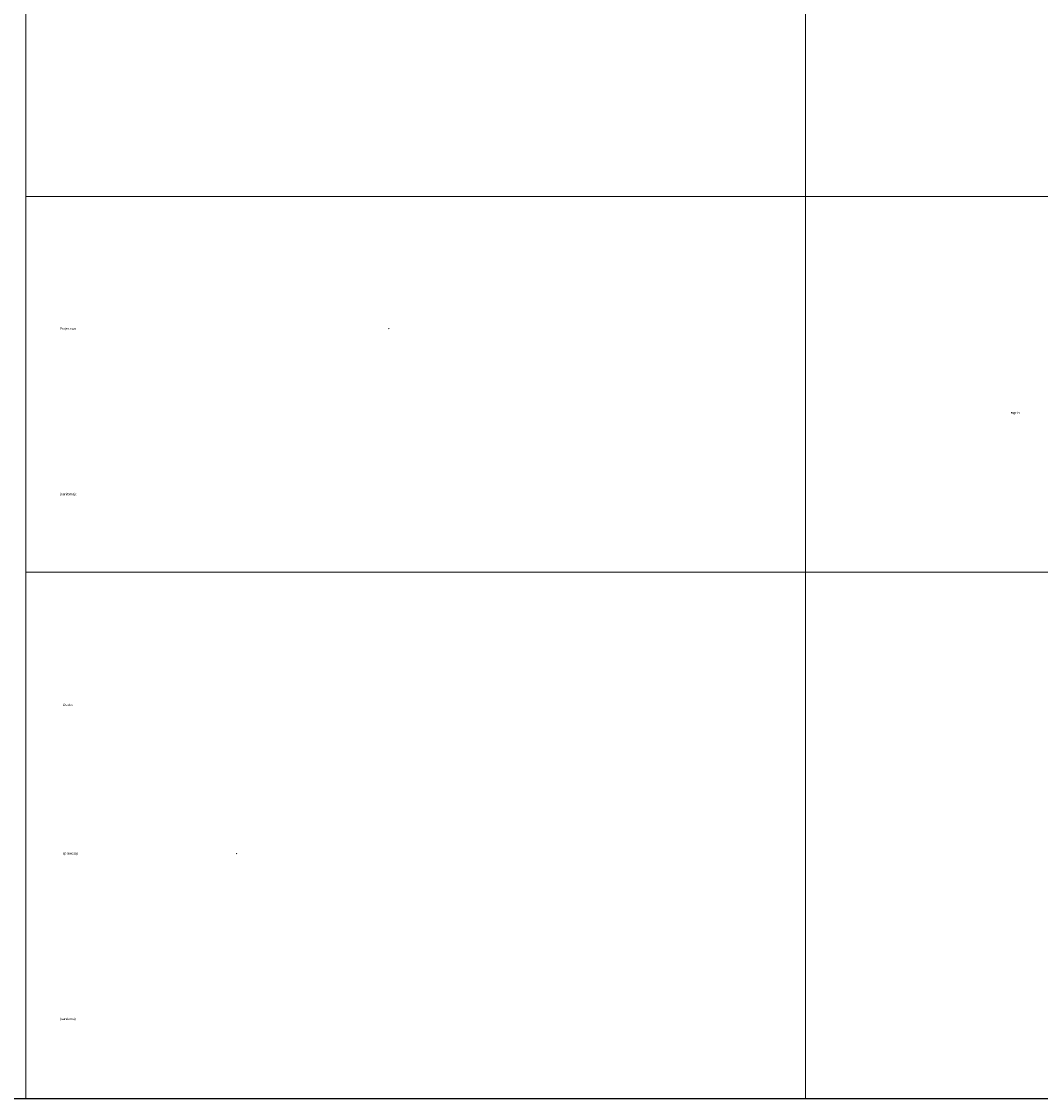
# Model space of a CAD drawing. Header units: millimetres. Extents: x -2603 to 1446, y -6775 to 6616.
# Tile 38 of 74: x -314 to -141, y -6746 to -6563. Entities that reach past the tile are written whole.
import ezdxf

# ---------------------------------------------------------------- set-up
doc = ezdxf.new("R2010")
doc.units = ezdxf.units.MM
doc.layers.get('0').update_dxf_attribs({"color": 252})
doc.layers.add('TABELKA', color=252, linetype='Continuous')

msp = doc.modelspace()

# ---------------------------------------------------------------- hatches: boundary and pattern name
h = msp.add_hatch(color=7)
h.paths.add_polyline_path([(-307.9, -6615.33), (-307.9, -6615.6), (-307.9, -6615.47)])
h.paths.add_polyline_path([(-307.9, -6615.6), (-307.9, -6615.33), (-307.9, -6615.47)])
h = msp.add_hatch(color=7)
h.dxf.hatch_style = 2
h.paths.add_polyline_path([(-298.81, -6615.33), (-298.81, -6615.6), (-298.81, -6615.37), (-298.81, -6615.6), (-298.81, -6615.47), (-298.81, -6615.33), (-298.81, -6615.6)])
h = msp.add_hatch(color=7)
h.paths.add_polyline_path([(-293.19, -6615.33), (-293.19, -6615.47), (-293.19, -6615.6), (-293.19, -6615.47)])
h.paths.add_polyline_path([(-293.19, -6615.6), (-293.19, -6615.47), (-293.19, -6615.33), (-293.19, -6615.47)])
h = msp.add_hatch(color=7)
h.paths.add_polyline_path([(-280.63, -6615.6), (-280.63, -6615.37), (-280.63, -6615.47)])
h.paths.add_polyline_path([(-280.63, -6615.6), (-280.63, -6615.37)])
h = msp.add_hatch(color=7)
h.dxf.hatch_style = 2
h.paths.add_polyline_path([(-272.84, -6615.33), (-272.84, -6615.6), (-272.84, -6615.47), (-272.84, -6615.33), (-272.84, -6615.57)])
h = msp.add_hatch(color=7)
h.paths.add_polyline_path([(-260.29, -6615.33), (-260.29, -6615.47), (-260.29, -6615.6), (-260.29, -6615.47)])
h.paths.add_polyline_path([(-260.29, -6615.6), (-260.29, -6615.47), (-260.29, -6615.33), (-260.29, -6615.47)])
h = msp.add_hatch(color=7)
h.dxf.hatch_style = 2
h.paths.add_polyline_path([(-252.06, -6615.33), (-252.06, -6615.6), (-251.79, -6615.33), (-252.06, -6615.33), (-252.06, -6615.47), (-252.06, -6615.6), (-252.06, -6615.37), (-252.06, -6615.6), (-252.06, -6615.47)])
for points in [[(-242.54, -6615.6), (-242.54, -6615.37), (-242.54, -6615.6), (-242.54, -6615.33)], [(-286.21, -6704.88), (-286.21, -6704.64), (-286.21, -6704.88), (-286.21, -6704.61)], [(-252.88, -6704.88), (-252.88, -6704.64), (-252.88, -6704.88), (-252.88, -6704.61)], [(-224.31, -6704.88), (-224.31, -6704.64), (-224.31, -6704.88), (-224.31, -6704.61)]]:
    msp.add_hatch(color=7).paths.add_polyline_path(points)
h = msp.add_hatch(color=7)
h.paths.add_polyline_path([(-234.31, -6615.33), (-234.31, -6615.6), (-234.31, -6615.47)])
h.paths.add_polyline_path([(-234.31, -6615.6), (-234.31, -6615.33)])
h = msp.add_hatch(color=7)
h.dxf.hatch_style = 2
h.paths.add_polyline_path([(-146.16, -6629.65), (-146.16, -6629.92), (-146.16, -6629.68), (-146.16, -6629.92), (-146.16, -6629.68), (-146.03, -6629.68), (-145.89, -6629.92), (-146.03, -6629.92), (-146.16, -6629.92), (-145.89, -6629.92), (-145.93, -6629.68)])
h = msp.add_hatch(color=7)
h.dxf.hatch_style = 2
h.paths.add_polyline_path([(-307.42, -6704.61), (-307.42, -6704.88), (-307.42, -6704.64), (-307.42, -6704.88)])
h = msp.add_hatch(color=7)
h.paths.add_polyline_path([(-300.06, -6704.61), (-300.06, -6704.88), (-300.06, -6704.74)])
h.paths.add_polyline_path([(-300.06, -6704.88), (-300.06, -6704.64), (-300.06, -6704.74)])
h = msp.add_hatch(color=7)
h.dxf.hatch_style = 2
h.paths.add_polyline_path([(-291.84, -6704.61), (-291.84, -6704.88), (-291.84, -6704.64), (-291.84, -6704.88), (-291.84, -6704.74), (-291.84, -6704.61), (-291.84, -6704.88)])
h = msp.add_hatch(color=7)
h.dxf.hatch_style = 2
h.paths.add_polyline_path([(-277.99, -6704.61), (-277.99, -6704.88), (-277.72, -6704.61), (-277.99, -6704.61), (-277.99, -6704.74), (-277.99, -6704.88), (-277.99, -6704.64), (-277.99, -6704.88), (-277.99, -6704.74)])
h = msp.add_hatch(color=7)
h.paths.add_polyline_path([(-268.46, -6704.61), (-268.46, -6704.74), (-268.46, -6704.88)])
h.paths.add_polyline_path([(-268.46, -6704.88), (-268.46, -6704.74), (-268.46, -6704.61)])
h = msp.add_hatch(color=7)
h.dxf.hatch_style = 2
h.paths.add_polyline_path([(-260.24, -6704.61), (-260.24, -6704.88), (-260.24, -6704.64), (-260.24, -6704.88)])
h = msp.add_hatch(color=7)
h.dxf.hatch_style = 2
h.paths.add_polyline_path([(-232.1, -6704.88), (-232.1, -6704.74), (-232.1, -6704.61), (-232.1, -6704.88), (-232.1, -6704.64), (-232.1, -6704.74)])

# ---------------------------------------------------------------- linework, layer by layer
at = {"color": 7, "lineweight": 0}
for points in [[(-313.7, -6372.63), (-313.7, -6746.38)], [(-181.07, -6372.63), (-181.07, -6746.38)], [(-313.7, -6592.92), (413.54, -6592.92)], [(-313.7, -6656.86), (209.58, -6656.86)], [(-313.7, -6746.38), (413.54, -6746.38)]]:
    msp.add_lwpolyline(points, dxfattribs=at)
at = {"layer": 'TABELKA'}
msp.add_lwpolyline([(-2602.54, -6746.38), (413.54, -6746.38), (413.54, -4554.93), (-2602.54, -4554.93)], close=True, dxfattribs=at)

# ---------------------------------------------------------------- texts
at = {"color": 7, "char_height": 0.4012, "attachment_point": 1}
for s, insert in [('{\\fT3romans.shxHorz2_675495N0|b0|i0|c0;Projektowa}', (-307.9, -6615.2)), ('{\\fT3romans.shxHorz2_675495N0|b0|i0|c0;mgr in}', (-146.16, -6629.52)), ('{\\fT3romans.shxHorz2_675495N0|b0|i0|c0;(sanitarna):}', (-307.9, -6643.35)), ('{\\fT3romans.shxHorz2_675495N0|b0|i0|c0;Osoba}', (-307.42, -6679.22)), ('{\\fT3romans.shxHorz2_675495N0|b0|i0|c0;sprawdzaj}', (-307.42, -6704.48)), ('{\\fT3romans.shxHorz2_675495N0|b0|i0|c0;(sanitarna)}', (-307.9, -6732.63))]:
    msp.add_mtext(s, dxfattribs=dict(at, insert=insert))

doc.saveas('drawing.dxf')
